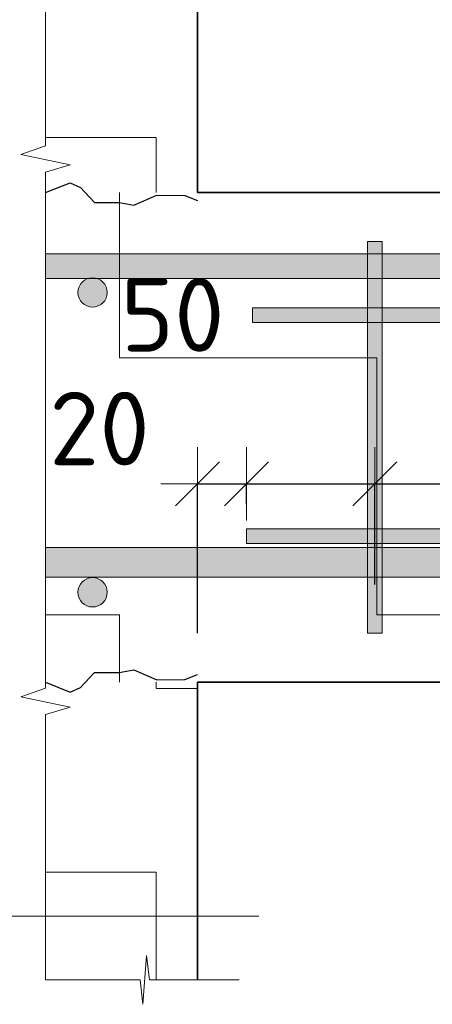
# Model space of a CAD drawing. Header units: metres. Extents: x -38 to 97, y -15 to 21.
# Tile 42 of 205: x 76.819 to 76.988, y 3.096 to 3.498. Entities that reach past the tile are written whole.
import ezdxf

# ---------------------------------------------------------------- set-up
doc = ezdxf.new("R2010")
doc.units = ezdxf.units.M
doc.header["$PDMODE"] = 65
for name, color, linetype, lineweight in [('XR$3$Размерная линия (1)', 7, 'Continuous', 13), ('XR$4$Размерная линия (1)', 7, 'Continuous', 13), ('XR$6$Размерная линия (1)', 7, 'Continuous', 13)]:
    doc.layers.add(name, color=color, linetype=linetype, lineweight=lineweight)
doc.styles.add('ISOCPEUR', font='txt')
doc.dimstyles.new('DIMSTYLE_23', dxfattribs={"dimtxt": 0.03, "dimasz": 0.03, "dimexe": 0, "dimexo": 0, "dimgap": 0.015, "dimtad": 2, "dimdec": 0, "dimlfac": 1000, "dimrnd": 5, "dimzin": 12, "dimdsep": 46, "dimtxsty": 'ISOCPEUR', "dimblk1": 'ALL_ML_STRICH', "dimblk2": 'ALL_ML_STRICH', "dimsah": 1, "dimcen": 0, "dimclrd": 7, "dimclre": 256, "dimclrt": 7, "dimadec": 0, "dimazin": 0, "dimtfac": 1, "dimtdec": 0, "dimtix": 1, "dimtmove": 2, "dimatfit": 3, "dimfxl": 0, "dimtvp": 1.2, "dimtzin": 0, "dimlwd": 0, "dimlwe": -3, "dimarcsym": 0})
doc.dimstyles.new('DIMSTYLE_24', dxfattribs={"dimtxt": 0.03, "dimasz": 0.03, "dimexe": 0, "dimexo": 0, "dimgap": 0.015, "dimtad": 2, "dimdec": 0, "dimlfac": 1000, "dimrnd": 5, "dimzin": 12, "dimdsep": 46, "dimtxsty": 'ISOCPEUR', "dimblk1": 'ALL_ML_STRICH', "dimblk2": 'ALL_ML_STRICH', "dimsah": 1, "dimcen": 0, "dimclrd": 7, "dimclre": 256, "dimclrt": 7, "dimadec": 0, "dimazin": 0, "dimtfac": 1, "dimtdec": 0, "dimtix": 1, "dimtmove": 2, "dimatfit": 3, "dimfxl": 0, "dimtzin": 0, "dimlwd": 0, "dimlwe": -3, "dimarcsym": 0})
pattern_1 = [(0, (0.15, 0.15), (0.075, 0.075), [0.075, -0.075]), (90, (0.15, 0.15), (-0.075, 0.075), [0.075, -0.075])]
pattern_2 = [(0, (0.21, 0.21), (0.105, 0.105), [0.105, -0.105]), (90, (0.21, 0.21), (-0.105, 0.105), [0.105, -0.105])]

# ---------------------------------------------------------------- blocks, each defined once
blk = doc.blocks.new('ЭЛЕМЕНТ_УЗОРА_9')
at = {"color": 7, "linetype": 'Continuous', "lineweight": 13, "transparency": 33554687}
for points in [[(76.82986, 3.32759), (76.82986, 3.43592), (76.83986, 3.43902), (76.81986, 3.44323), (76.82986, 3.44678), (76.82986, 3.54913)], [(76.82986, 3.10605), (76.82986, 3.21438), (76.83986, 3.21748), (76.81986, 3.22169), (76.82986, 3.22524), (76.82986, 3.32759)]]:
    blk.add_lwpolyline(points, dxfattribs=at)
blk = doc.blocks.new('СЛОЖНЫЙ_ОБЪЕКТ_30')
at = {"linetype": 'Continuous', "lineweight": 13, "transparency": 33554687}
blk.add_hatch(color=7, dxfattribs=at).paths.add_polyline_path([(77.27536, 3.27059), (76.82986, 3.27059), (76.82986, 3.28259), (77.27536, 3.28259)], flags=16)
at = {"color": 7, "linetype": 'Continuous', "lineweight": 13, "transparency": 33554687}
blk.add_lwpolyline([(77.27536, 3.27059), (76.82986, 3.27059), (76.82986, 3.28259), (77.27536, 3.28259), (77.27536, 3.27059)], close=True, dxfattribs=at)
blk = doc.blocks.new('СЛОЖНЫЙ_ОБЪЕКТ_31')
at = {"linetype": 'Continuous', "lineweight": 13, "transparency": 33554687}
blk.add_hatch(color=7, dxfattribs=at).paths.add_polyline_path([(77.27536, 3.39259), (76.82986, 3.39259), (76.82986, 3.40259), (77.27536, 3.40259)], flags=16)
at = {"color": 7, "linetype": 'Continuous', "lineweight": 13, "transparency": 33554687}
blk.add_lwpolyline([(77.27536, 3.39259), (76.82986, 3.39259), (76.82986, 3.40259), (77.27536, 3.40259), (77.27536, 3.39259)], close=True, dxfattribs=at)
blk = doc.blocks.new('ЭЛЕМЕНТ_УЗОРА_12')
at = {"color": 7, "linetype": 'Continuous', "lineweight": 13, "transparency": 33554687}
blk.add_line((76.90886, 3.10605), (76.90886, 3.10605), dxfattribs=at)
blk.add_lwpolyline([(76.82986, 3.10605), (76.86849, 3.10605), (76.8696, 3.09605), (76.8711, 3.11605), (76.87236, 3.10605), (76.90886, 3.10605)], dxfattribs=at)
blk = doc.blocks.new('СЛОЖНЫЙ_ОБЪЕКТ_32')
at = {"linetype": 'Continuous', "lineweight": 13, "true_color": 0xababab, "transparency": 33554687}
blk.add_hatch(color=253, dxfattribs=at).paths.add_polyline_path([(76.9613, 3.24759), (76.9613, 3.40759), (76.9673, 3.40759), (76.9673, 3.24759)], flags=16)
at = {"color": 7, "linetype": 'Continuous', "lineweight": 13, "transparency": 33554687}
blk.add_lwpolyline([(76.9613, 3.24759), (76.9613, 3.40759), (76.9673, 3.40759), (76.9673, 3.24759), (76.9613, 3.24759)], close=True, dxfattribs=at)
blk = doc.blocks.new('СЛОЖНЫЙ_ОБЪЕКТ_36')
at = {"linetype": 'Continuous', "lineweight": 13, "true_color": 0xababab, "transparency": 33554687}
blk.add_hatch(color=253, dxfattribs=at).paths.add_polyline_path([(77.2393, 3.38059), (76.9143, 3.38059), (76.9143, 3.37459), (77.2393, 3.37459)])
at = {"color": 7, "linetype": 'Continuous', "lineweight": 13, "transparency": 33554687}
blk.add_lwpolyline([(77.2393, 3.38059), (76.9143, 3.38059), (76.9143, 3.37459), (77.2393, 3.37459), (77.2393, 3.38059)], close=True, dxfattribs=at)
blk = doc.blocks.new('СЛОЖНЫЙ_ОБЪЕКТ_37')
at = {"linetype": 'Continuous', "lineweight": 13, "true_color": 0xababab, "transparency": 33554687}
blk.add_hatch(color=253, dxfattribs=at).paths.add_polyline_path([(77.23686, 3.29029), (76.91186, 3.29029), (76.91186, 3.28429), (77.23686, 3.28429)])
at = {"color": 7, "linetype": 'Continuous', "lineweight": 13, "transparency": 33554687}
blk.add_lwpolyline([(77.23686, 3.29029), (76.91186, 3.29029), (76.91186, 3.28429), (77.23686, 3.28429), (77.23686, 3.29029)], close=True, dxfattribs=at)
blk = doc.blocks.new('ALL_ML_STRICH')
at = {"color": 0, "linetype": 'ByBlock', "lineweight": -2}
for p, q in [((0, -0.5), (0, 0.5)), ((-0.3, -0.3), (0.3, 0.3)), ((-1, 0), (0.5, 0))]:
    blk.add_line(p, q, dxfattribs=at)
blk = doc.blocks.new('*D189')
at = {"layer": 'DEFPOINTS', "color": 7, "linetype": 'Continuous', "lineweight": 13, "transparency": 33554687}
for p in [(76.89186, 3.30861), (76.91186, 3.28029), (76.89186, 3.22759)]:
    blk.add_point(p, dxfattribs=at)
at = {"layer": 'XR$3$Размерная линия (1)', "color": 9, "linetype": 'Continuous', "lineweight": -2, "true_color": 0xc7c7c7, "transparency": 33554687}
for p, q in [((76.89186, 3.24759), (76.89186, 3.30861)), ((76.91186, 3.30029), (76.91186, 3.30861))]:
    blk.add_line(p, q, dxfattribs=at)
at = {"layer": 'XR$3$Размерная линия (1)', "color": 7, "linetype": 'Continuous', "lineweight": -2, "transparency": 33554687}
blk.add_line((76.89186, 3.30861), (76.91186, 3.30861), dxfattribs=at)
at = {"layer": 'XR$3$Размерная линия (1)', "color": 7, "linetype": 'Continuous', "lineweight": 13, "transparency": 33554687, "xscale": 0.03, "yscale": 0.03, "zscale": 0.03, "rotation": 180}
blk.add_blockref('ALL_ML_STRICH', (76.89186, 3.30861), dxfattribs=at)
at = {"layer": 'XR$3$Размерная линия (1)', "color": 7, "linetype": 'Continuous', "lineweight": 13, "transparency": 33554687, "xscale": 0.03, "yscale": 0.03, "zscale": 0.03}
blk.add_blockref('ALL_ML_STRICH', (76.91186, 3.30861), dxfattribs=at)
at = {"layer": 'XR$3$Размерная линия (1)', "color": 7, "linetype": 'Continuous', "lineweight": 13, "transparency": 33554687, "insert": (76.85189, 3.33123), "char_height": 0.03, "width": 0.06, "attachment_point": 5, "style": 'ISOCPEUR'}
blk.add_mtext('\\A1;{20}', dxfattribs=at)
blk = doc.blocks.new('*D190')
at = {"layer": 'DEFPOINTS', "color": 7, "linetype": 'Continuous', "lineweight": 13, "transparency": 33554687}
for p in [(76.91186, 3.30861), (76.91186, 3.28029), (76.9643, 3.24759)]:
    blk.add_point(p, dxfattribs=at)
at = {"layer": 'XR$3$Размерная линия (1)', "color": 9, "linetype": 'Continuous', "lineweight": -2, "true_color": 0xc7c7c7, "transparency": 33554687}
for p, q in [((76.91186, 3.30029), (76.91186, 3.30861)), ((76.9643, 3.26759), (76.9643, 3.30861))]:
    blk.add_line(p, q, dxfattribs=at)
at = {"layer": 'XR$3$Размерная линия (1)', "color": 7, "linetype": 'Continuous', "lineweight": -2, "transparency": 33554687}
blk.add_line((76.91186, 3.30861), (76.9643, 3.30861), dxfattribs=at)
at = {"layer": 'XR$3$Размерная линия (1)', "color": 7, "linetype": 'Continuous', "lineweight": 13, "transparency": 33554687, "xscale": 0.03, "yscale": 0.03, "zscale": 0.03, "rotation": 180}
blk.add_blockref('ALL_ML_STRICH', (76.91186, 3.30861), dxfattribs=at)
at = {"layer": 'XR$3$Размерная линия (1)', "color": 7, "linetype": 'Continuous', "lineweight": 13, "transparency": 33554687, "xscale": 0.03, "yscale": 0.03, "zscale": 0.03}
blk.add_blockref('ALL_ML_STRICH', (76.9643, 3.30861), dxfattribs=at)
at = {"layer": 'XR$3$Размерная линия (1)', "color": 7, "linetype": 'Continuous', "lineweight": 13, "transparency": 33554687, "insert": (76.88172, 3.37766), "char_height": 0.03, "width": 0.06, "attachment_point": 5, "style": 'ISOCPEUR'}
blk.add_mtext('\\A1;{50}', dxfattribs=at)
blk = doc.blocks.new('*D191')
at = {"layer": 'DEFPOINTS', "color": 7, "linetype": 'Continuous', "lineweight": 13, "transparency": 33554687}
for p in [(76.9643, 3.30861), (76.9643, 3.24759), (77.1893, 3.24759)]:
    blk.add_point(p, dxfattribs=at)
at = {"layer": 'XR$3$Размерная линия (1)', "color": 9, "linetype": 'Continuous', "lineweight": -2, "true_color": 0xc7c7c7, "transparency": 33554687}
for p, q in [((76.9643, 3.26759), (76.9643, 3.30861)), ((77.1893, 3.26759), (77.1893, 3.30861))]:
    blk.add_line(p, q, dxfattribs=at)
at = {"layer": 'XR$3$Размерная линия (1)', "color": 7, "linetype": 'Continuous', "lineweight": -2, "transparency": 33554687}
blk.add_line((76.9643, 3.30861), (77.1893, 3.30861), dxfattribs=at)
at = {"layer": 'XR$3$Размерная линия (1)', "color": 7, "linetype": 'Continuous', "lineweight": 13, "transparency": 33554687, "xscale": 0.03, "yscale": 0.03, "zscale": 0.03, "rotation": 180}
blk.add_blockref('ALL_ML_STRICH', (76.9643, 3.30861), dxfattribs=at)
at = {"layer": 'XR$3$Размерная линия (1)', "color": 7, "linetype": 'Continuous', "lineweight": 13, "transparency": 33554687, "xscale": 0.03, "yscale": 0.03, "zscale": 0.03}
blk.add_blockref('ALL_ML_STRICH', (77.1893, 3.30861), dxfattribs=at)
at = {"layer": 'XR$3$Размерная линия (1)', "color": 7, "linetype": 'Continuous', "lineweight": 13, "transparency": 33554687, "insert": (76.9943, 3.34611), "char_height": 0.03, "width": 0.0015, "attachment_point": 1, "line_spacing_factor": 0.60241, "style": 'ISOCPEUR'}
blk.add_mtext('3х75=225', dxfattribs=at)
blk = doc.blocks.new('ЭЛЕМЕНТ_УЗОРА_28')
at = {"color": 7, "linetype": 'Continuous', "lineweight": 13, "transparency": 33554687}
for points in [[(76.82986, 3.32759), (76.82986, 3.43592), (76.83986, 3.43902), (76.81986, 3.44323), (76.82986, 3.44678), (76.82986, 3.54913)], [(76.82986, 3.10605), (76.82986, 3.21438), (76.83986, 3.21748), (76.81986, 3.22169), (76.82986, 3.22524), (76.82986, 3.32759)]]:
    blk.add_lwpolyline(points, dxfattribs=at)
blk = doc.blocks.new('СЛОЖНЫЙ_ОБЪЕКТ_71')
at = {"linetype": 'Continuous', "lineweight": 13, "transparency": 33554687}
blk.add_hatch(color=7, dxfattribs=at).paths.add_polyline_path([(77.27536, 3.27059), (76.82986, 3.27059), (76.82986, 3.28259), (77.27536, 3.28259)], flags=16)
at = {"color": 7, "linetype": 'Continuous', "lineweight": 13, "transparency": 33554687}
blk.add_lwpolyline([(77.27536, 3.27059), (76.82986, 3.27059), (76.82986, 3.28259), (77.27536, 3.28259), (77.27536, 3.27059)], close=True, dxfattribs=at)
blk = doc.blocks.new('СЛОЖНЫЙ_ОБЪЕКТ_72')
at = {"linetype": 'Continuous', "lineweight": 13, "transparency": 33554687}
blk.add_hatch(color=7, dxfattribs=at).paths.add_polyline_path([(77.27536, 3.39259), (76.82986, 3.39259), (76.82986, 3.40259), (77.27536, 3.40259)], flags=16)
at = {"color": 7, "linetype": 'Continuous', "lineweight": 13, "transparency": 33554687}
blk.add_lwpolyline([(77.27536, 3.39259), (76.82986, 3.39259), (76.82986, 3.40259), (77.27536, 3.40259), (77.27536, 3.39259)], close=True, dxfattribs=at)
blk = doc.blocks.new('ЭЛЕМЕНТ_УЗОРА_31')
at = {"color": 7, "linetype": 'Continuous', "lineweight": 13, "transparency": 33554687}
blk.add_line((76.90886, 3.10605), (76.90886, 3.10605), dxfattribs=at)
blk.add_lwpolyline([(76.82986, 3.10605), (76.86849, 3.10605), (76.8696, 3.09605), (76.8711, 3.11605), (76.87236, 3.10605), (76.90886, 3.10605)], dxfattribs=at)
blk = doc.blocks.new('СЛОЖНЫЙ_ОБЪЕКТ_73')
at = {"linetype": 'Continuous', "lineweight": 13, "true_color": 0xababab, "transparency": 33554687}
blk.add_hatch(color=253, dxfattribs=at).paths.add_polyline_path([(76.9613, 3.24759), (76.9613, 3.40759), (76.9673, 3.40759), (76.9673, 3.24759)], flags=16)
at = {"color": 7, "linetype": 'Continuous', "lineweight": 13, "transparency": 33554687}
blk.add_lwpolyline([(76.9613, 3.24759), (76.9613, 3.40759), (76.9673, 3.40759), (76.9673, 3.24759), (76.9613, 3.24759)], close=True, dxfattribs=at)
blk = doc.blocks.new('СЛОЖНЫЙ_ОБЪЕКТ_77')
at = {"linetype": 'Continuous', "lineweight": 13, "true_color": 0xababab, "transparency": 33554687}
blk.add_hatch(color=253, dxfattribs=at).paths.add_polyline_path([(77.2393, 3.38059), (76.9143, 3.38059), (76.9143, 3.37459), (77.2393, 3.37459)])
at = {"color": 7, "linetype": 'Continuous', "lineweight": 13, "transparency": 33554687}
blk.add_lwpolyline([(77.2393, 3.38059), (76.9143, 3.38059), (76.9143, 3.37459), (77.2393, 3.37459), (77.2393, 3.38059)], close=True, dxfattribs=at)
blk = doc.blocks.new('СЛОЖНЫЙ_ОБЪЕКТ_78')
at = {"linetype": 'Continuous', "lineweight": 13, "true_color": 0xababab, "transparency": 33554687}
blk.add_hatch(color=253, dxfattribs=at).paths.add_polyline_path([(77.23686, 3.29029), (76.91186, 3.29029), (76.91186, 3.28429), (77.23686, 3.28429)])
at = {"color": 7, "linetype": 'Continuous', "lineweight": 13, "transparency": 33554687}
blk.add_lwpolyline([(77.23686, 3.29029), (76.91186, 3.29029), (76.91186, 3.28429), (77.23686, 3.28429), (77.23686, 3.29029)], close=True, dxfattribs=at)
blk = doc.blocks.new('*D554')
at = {"layer": 'DEFPOINTS', "color": 7, "linetype": 'Continuous', "lineweight": 13, "transparency": 33554687}
for p in [(76.89186, 3.30861), (76.91186, 3.28029), (76.89186, 3.22759)]:
    blk.add_point(p, dxfattribs=at)
at = {"layer": 'XR$4$Размерная линия (1)', "color": 9, "linetype": 'Continuous', "lineweight": -2, "true_color": 0xc7c7c7, "transparency": 33554687}
for p, q in [((76.89186, 3.24759), (76.89186, 3.30861)), ((76.91186, 3.30029), (76.91186, 3.30861))]:
    blk.add_line(p, q, dxfattribs=at)
at = {"layer": 'XR$4$Размерная линия (1)', "color": 7, "linetype": 'Continuous', "lineweight": -2, "transparency": 33554687}
blk.add_line((76.89186, 3.30861), (76.91186, 3.30861), dxfattribs=at)
at = {"layer": 'XR$4$Размерная линия (1)', "color": 7, "linetype": 'Continuous', "lineweight": 13, "transparency": 33554687, "xscale": 0.03, "yscale": 0.03, "zscale": 0.03, "rotation": 180}
blk.add_blockref('ALL_ML_STRICH', (76.89186, 3.30861), dxfattribs=at)
at = {"layer": 'XR$4$Размерная линия (1)', "color": 7, "linetype": 'Continuous', "lineweight": 13, "transparency": 33554687, "xscale": 0.03, "yscale": 0.03, "zscale": 0.03}
blk.add_blockref('ALL_ML_STRICH', (76.91186, 3.30861), dxfattribs=at)
at = {"layer": 'XR$4$Размерная линия (1)', "color": 7, "linetype": 'Continuous', "lineweight": 13, "transparency": 33554687, "insert": (76.85189, 3.33123), "char_height": 0.03, "width": 0.06, "attachment_point": 5, "style": 'ISOCPEUR'}
blk.add_mtext('\\A1;{20}', dxfattribs=at)
blk = doc.blocks.new('*D555')
at = {"layer": 'DEFPOINTS', "color": 7, "linetype": 'Continuous', "lineweight": 13, "transparency": 33554687}
for p in [(76.91186, 3.30861), (76.91186, 3.28029), (76.9643, 3.24759)]:
    blk.add_point(p, dxfattribs=at)
at = {"layer": 'XR$4$Размерная линия (1)', "color": 9, "linetype": 'Continuous', "lineweight": -2, "true_color": 0xc7c7c7, "transparency": 33554687}
for p, q in [((76.91186, 3.30029), (76.91186, 3.30861)), ((76.9643, 3.26759), (76.9643, 3.30861))]:
    blk.add_line(p, q, dxfattribs=at)
at = {"layer": 'XR$4$Размерная линия (1)', "color": 7, "linetype": 'Continuous', "lineweight": -2, "transparency": 33554687}
blk.add_line((76.91186, 3.30861), (76.9643, 3.30861), dxfattribs=at)
at = {"layer": 'XR$4$Размерная линия (1)', "color": 7, "linetype": 'Continuous', "lineweight": 13, "transparency": 33554687, "xscale": 0.03, "yscale": 0.03, "zscale": 0.03, "rotation": 180}
blk.add_blockref('ALL_ML_STRICH', (76.91186, 3.30861), dxfattribs=at)
at = {"layer": 'XR$4$Размерная линия (1)', "color": 7, "linetype": 'Continuous', "lineweight": 13, "transparency": 33554687, "xscale": 0.03, "yscale": 0.03, "zscale": 0.03}
blk.add_blockref('ALL_ML_STRICH', (76.9643, 3.30861), dxfattribs=at)
at = {"layer": 'XR$4$Размерная линия (1)', "color": 7, "linetype": 'Continuous', "lineweight": 13, "transparency": 33554687, "insert": (76.88172, 3.37766), "char_height": 0.03, "width": 0.06, "attachment_point": 5, "style": 'ISOCPEUR'}
blk.add_mtext('\\A1;{50}', dxfattribs=at)
blk = doc.blocks.new('*D556')
at = {"layer": 'DEFPOINTS', "color": 7, "linetype": 'Continuous', "lineweight": 13, "transparency": 33554687}
for p in [(76.9643, 3.30861), (76.9643, 3.24759), (77.1893, 3.24759)]:
    blk.add_point(p, dxfattribs=at)
at = {"layer": 'XR$4$Размерная линия (1)', "color": 9, "linetype": 'Continuous', "lineweight": -2, "true_color": 0xc7c7c7, "transparency": 33554687}
for p, q in [((76.9643, 3.26759), (76.9643, 3.30861)), ((77.1893, 3.26759), (77.1893, 3.30861))]:
    blk.add_line(p, q, dxfattribs=at)
at = {"layer": 'XR$4$Размерная линия (1)', "color": 7, "linetype": 'Continuous', "lineweight": -2, "transparency": 33554687}
blk.add_line((76.9643, 3.30861), (77.1893, 3.30861), dxfattribs=at)
at = {"layer": 'XR$4$Размерная линия (1)', "color": 7, "linetype": 'Continuous', "lineweight": 13, "transparency": 33554687, "xscale": 0.03, "yscale": 0.03, "zscale": 0.03, "rotation": 180}
blk.add_blockref('ALL_ML_STRICH', (76.9643, 3.30861), dxfattribs=at)
at = {"layer": 'XR$4$Размерная линия (1)', "color": 7, "linetype": 'Continuous', "lineweight": 13, "transparency": 33554687, "xscale": 0.03, "yscale": 0.03, "zscale": 0.03}
blk.add_blockref('ALL_ML_STRICH', (77.1893, 3.30861), dxfattribs=at)
at = {"layer": 'XR$4$Размерная линия (1)', "color": 7, "linetype": 'Continuous', "lineweight": 13, "transparency": 33554687, "insert": (76.9943, 3.34611), "char_height": 0.03, "width": 0.0015, "attachment_point": 1, "line_spacing_factor": 0.60241, "style": 'ISOCPEUR'}
blk.add_mtext('3х75=225', dxfattribs=at)
blk = doc.blocks.new('ЭЛЕМЕНТ_УЗОРА_49')
at = {"color": 7, "linetype": 'Continuous', "lineweight": 13, "transparency": 33554687}
for points in [[(76.82986, 3.32759), (76.82986, 3.43592), (76.83986, 3.43902), (76.81986, 3.44323), (76.82986, 3.44678), (76.82986, 3.54913)], [(76.82986, 3.10605), (76.82986, 3.21438), (76.83986, 3.21748), (76.81986, 3.22169), (76.82986, 3.22524), (76.82986, 3.32759)]]:
    blk.add_lwpolyline(points, dxfattribs=at)
blk = doc.blocks.new('СЛОЖНЫЙ_ОБЪЕКТ_106')
at = {"linetype": 'Continuous', "lineweight": 13, "transparency": 33554687}
blk.add_hatch(color=7, dxfattribs=at).paths.add_polyline_path([(77.27536, 3.27059), (76.82986, 3.27059), (76.82986, 3.28259), (77.27536, 3.28259)], flags=16)
at = {"color": 7, "linetype": 'Continuous', "lineweight": 13, "transparency": 33554687}
blk.add_lwpolyline([(77.27536, 3.27059), (76.82986, 3.27059), (76.82986, 3.28259), (77.27536, 3.28259), (77.27536, 3.27059)], close=True, dxfattribs=at)
blk = doc.blocks.new('СЛОЖНЫЙ_ОБЪЕКТ_107')
at = {"linetype": 'Continuous', "lineweight": 13, "transparency": 33554687}
blk.add_hatch(color=7, dxfattribs=at).paths.add_polyline_path([(77.27536, 3.39259), (76.82986, 3.39259), (76.82986, 3.40259), (77.27536, 3.40259)], flags=16)
at = {"color": 7, "linetype": 'Continuous', "lineweight": 13, "transparency": 33554687}
blk.add_lwpolyline([(77.27536, 3.39259), (76.82986, 3.39259), (76.82986, 3.40259), (77.27536, 3.40259), (77.27536, 3.39259)], close=True, dxfattribs=at)
blk = doc.blocks.new('ЭЛЕМЕНТ_УЗОРА_52')
at = {"color": 7, "linetype": 'Continuous', "lineweight": 13, "transparency": 33554687}
blk.add_line((76.90886, 3.10605), (76.90886, 3.10605), dxfattribs=at)
blk.add_lwpolyline([(76.82986, 3.10605), (76.86849, 3.10605), (76.8696, 3.09605), (76.8711, 3.11605), (76.87236, 3.10605), (76.90886, 3.10605)], dxfattribs=at)
blk = doc.blocks.new('СЛОЖНЫЙ_ОБЪЕКТ_108')
at = {"linetype": 'Continuous', "lineweight": 13, "true_color": 0xababab, "transparency": 33554687}
blk.add_hatch(color=253, dxfattribs=at).paths.add_polyline_path([(76.9613, 3.24759), (76.9613, 3.40759), (76.9673, 3.40759), (76.9673, 3.24759)], flags=16)
at = {"color": 7, "linetype": 'Continuous', "lineweight": 13, "transparency": 33554687}
blk.add_lwpolyline([(76.9613, 3.24759), (76.9613, 3.40759), (76.9673, 3.40759), (76.9673, 3.24759), (76.9613, 3.24759)], close=True, dxfattribs=at)
blk = doc.blocks.new('СЛОЖНЫЙ_ОБЪЕКТ_112')
at = {"linetype": 'Continuous', "lineweight": 13, "true_color": 0xababab, "transparency": 33554687}
blk.add_hatch(color=253, dxfattribs=at).paths.add_polyline_path([(77.2393, 3.38059), (76.9143, 3.38059), (76.9143, 3.37459), (77.2393, 3.37459)])
at = {"color": 7, "linetype": 'Continuous', "lineweight": 13, "transparency": 33554687}
blk.add_lwpolyline([(77.2393, 3.38059), (76.9143, 3.38059), (76.9143, 3.37459), (77.2393, 3.37459), (77.2393, 3.38059)], close=True, dxfattribs=at)
blk = doc.blocks.new('СЛОЖНЫЙ_ОБЪЕКТ_113')
at = {"linetype": 'Continuous', "lineweight": 13, "true_color": 0xababab, "transparency": 33554687}
blk.add_hatch(color=253, dxfattribs=at).paths.add_polyline_path([(77.23686, 3.29029), (76.91186, 3.29029), (76.91186, 3.28429), (77.23686, 3.28429)])
at = {"color": 7, "linetype": 'Continuous', "lineweight": 13, "transparency": 33554687}
blk.add_lwpolyline([(77.23686, 3.29029), (76.91186, 3.29029), (76.91186, 3.28429), (77.23686, 3.28429), (77.23686, 3.29029)], close=True, dxfattribs=at)
blk = doc.blocks.new('*D907')
at = {"layer": 'DEFPOINTS', "color": 7, "linetype": 'Continuous', "lineweight": 13, "transparency": 33554687}
for p in [(76.89186, 3.30861), (76.91186, 3.28029), (76.89186, 3.22759)]:
    blk.add_point(p, dxfattribs=at)
at = {"layer": 'XR$6$Размерная линия (1)', "color": 9, "linetype": 'Continuous', "lineweight": -2, "true_color": 0xc7c7c7, "transparency": 33554687}
for p, q in [((76.89186, 3.24759), (76.89186, 3.30861)), ((76.91186, 3.30029), (76.91186, 3.30861))]:
    blk.add_line(p, q, dxfattribs=at)
at = {"layer": 'XR$6$Размерная линия (1)', "color": 7, "linetype": 'Continuous', "lineweight": -2, "transparency": 33554687}
blk.add_line((76.89186, 3.30861), (76.91186, 3.30861), dxfattribs=at)
at = {"layer": 'XR$6$Размерная линия (1)', "color": 7, "linetype": 'Continuous', "lineweight": 13, "transparency": 33554687, "xscale": 0.03, "yscale": 0.03, "zscale": 0.03, "rotation": 180}
blk.add_blockref('ALL_ML_STRICH', (76.89186, 3.30861), dxfattribs=at)
at = {"layer": 'XR$6$Размерная линия (1)', "color": 7, "linetype": 'Continuous', "lineweight": 13, "transparency": 33554687, "xscale": 0.03, "yscale": 0.03, "zscale": 0.03}
blk.add_blockref('ALL_ML_STRICH', (76.91186, 3.30861), dxfattribs=at)
at = {"layer": 'XR$6$Размерная линия (1)', "color": 7, "linetype": 'Continuous', "lineweight": 13, "transparency": 33554687, "insert": (76.85189, 3.33123), "char_height": 0.03, "width": 0.06, "attachment_point": 5, "style": 'ISOCPEUR'}
blk.add_mtext('\\A1;{20}', dxfattribs=at)
blk = doc.blocks.new('*D908')
at = {"layer": 'DEFPOINTS', "color": 7, "linetype": 'Continuous', "lineweight": 13, "transparency": 33554687}
for p in [(76.91186, 3.30861), (76.91186, 3.28029), (76.9643, 3.24759)]:
    blk.add_point(p, dxfattribs=at)
at = {"layer": 'XR$6$Размерная линия (1)', "color": 9, "linetype": 'Continuous', "lineweight": -2, "true_color": 0xc7c7c7, "transparency": 33554687}
for p, q in [((76.91186, 3.30029), (76.91186, 3.30861)), ((76.9643, 3.26759), (76.9643, 3.30861))]:
    blk.add_line(p, q, dxfattribs=at)
at = {"layer": 'XR$6$Размерная линия (1)', "color": 7, "linetype": 'Continuous', "lineweight": -2, "transparency": 33554687}
blk.add_line((76.91186, 3.30861), (76.9643, 3.30861), dxfattribs=at)
at = {"layer": 'XR$6$Размерная линия (1)', "color": 7, "linetype": 'Continuous', "lineweight": 13, "transparency": 33554687, "xscale": 0.03, "yscale": 0.03, "zscale": 0.03, "rotation": 180}
blk.add_blockref('ALL_ML_STRICH', (76.91186, 3.30861), dxfattribs=at)
at = {"layer": 'XR$6$Размерная линия (1)', "color": 7, "linetype": 'Continuous', "lineweight": 13, "transparency": 33554687, "xscale": 0.03, "yscale": 0.03, "zscale": 0.03}
blk.add_blockref('ALL_ML_STRICH', (76.9643, 3.30861), dxfattribs=at)
at = {"layer": 'XR$6$Размерная линия (1)', "color": 7, "linetype": 'Continuous', "lineweight": 13, "transparency": 33554687, "insert": (76.88172, 3.37766), "char_height": 0.03, "width": 0.06, "attachment_point": 5, "style": 'ISOCPEUR'}
blk.add_mtext('\\A1;{50}', dxfattribs=at)
blk = doc.blocks.new('*D909')
at = {"layer": 'DEFPOINTS', "color": 7, "linetype": 'Continuous', "lineweight": 13, "transparency": 33554687}
for p in [(76.9643, 3.30861), (76.9643, 3.24759), (77.1893, 3.24759)]:
    blk.add_point(p, dxfattribs=at)
at = {"layer": 'XR$6$Размерная линия (1)', "color": 9, "linetype": 'Continuous', "lineweight": -2, "true_color": 0xc7c7c7, "transparency": 33554687}
for p, q in [((76.9643, 3.26759), (76.9643, 3.30861)), ((77.1893, 3.26759), (77.1893, 3.30861))]:
    blk.add_line(p, q, dxfattribs=at)
at = {"layer": 'XR$6$Размерная линия (1)', "color": 7, "linetype": 'Continuous', "lineweight": -2, "transparency": 33554687}
blk.add_line((76.9643, 3.30861), (77.1893, 3.30861), dxfattribs=at)
at = {"layer": 'XR$6$Размерная линия (1)', "color": 7, "linetype": 'Continuous', "lineweight": 13, "transparency": 33554687, "xscale": 0.03, "yscale": 0.03, "zscale": 0.03, "rotation": 180}
blk.add_blockref('ALL_ML_STRICH', (76.9643, 3.30861), dxfattribs=at)
at = {"layer": 'XR$6$Размерная линия (1)', "color": 7, "linetype": 'Continuous', "lineweight": 13, "transparency": 33554687, "xscale": 0.03, "yscale": 0.03, "zscale": 0.03}
blk.add_blockref('ALL_ML_STRICH', (77.1893, 3.30861), dxfattribs=at)
at = {"layer": 'XR$6$Размерная линия (1)', "color": 7, "linetype": 'Continuous', "lineweight": 13, "transparency": 33554687, "insert": (76.9943, 3.34611), "char_height": 0.03, "width": 0.0015, "attachment_point": 1, "line_spacing_factor": 0.60241, "style": 'ISOCPEUR'}
blk.add_mtext('3х75=225', dxfattribs=at)

msp = doc.modelspace()

# ---------------------------------------------------------------- hatches: boundary and pattern name
at = {"linetype": 'Continuous', "lineweight": 13, "transparency": 33554687}
h = msp.add_hatch(dxfattribs=at)
h.set_pattern_fill('____', scale=0.075, style=0, pattern_type=2)
h.set_pattern_definition(pattern_1)
h.paths.add_polyline_path([(76.89186, 3.42759), (76.89186, 3.54913), (76.82986, 3.54913), (76.82986, 3.42759)], flags=0)
h = msp.add_hatch(dxfattribs=at)
h.set_pattern_fill('____', scale=0.075, style=0, pattern_type=2)
h.set_pattern_definition(pattern_1)
h.paths.add_polyline_path([(76.89186, 3.42759), (76.89186, 3.54913), (76.82986, 3.54913), (76.82986, 3.42759)], flags=0)
h = msp.add_hatch(dxfattribs=at)
h.set_pattern_fill('____', scale=0.075, style=0, pattern_type=2)
h.set_pattern_definition(pattern_1)
h.paths.add_polyline_path([(76.89186, 3.42759), (76.89186, 3.54913), (76.82986, 3.54913), (76.82986, 3.42759)], flags=0)
h = msp.add_hatch(dxfattribs=at)
h.set_pattern_fill('____', scale=0.105, style=0, pattern_type=2)
h.set_pattern_definition(pattern_2)
h.paths.add_polyline_path([(76.82986, 3.42759), (76.82986, 3.22759), (77.27536, 3.22759), (77.27536, 3.42759)], flags=0)
h = msp.add_hatch(dxfattribs=at)
h.set_pattern_fill('____', scale=0.105, style=0, pattern_type=2)
h.set_pattern_definition(pattern_2)
h.paths.add_polyline_path([(76.82986, 3.42759), (76.82986, 3.22759), (77.27536, 3.22759), (77.27536, 3.42759)], flags=0)
h = msp.add_hatch(dxfattribs=at)
h.set_pattern_fill('____', scale=0.105, style=0, pattern_type=2)
h.set_pattern_definition(pattern_2)
h.paths.add_polyline_path([(76.82986, 3.42759), (76.82986, 3.22759), (77.27536, 3.22759), (77.27536, 3.42759)], flags=0)
for points in [[(76.85041, 3.39267), (76.84774, 3.39267), (76.84534, 3.39151), (76.84367, 3.38942), (76.84308, 3.38682), (76.84367, 3.38422), (76.84534, 3.38213), (76.84774, 3.38097), (76.85041, 3.38097), (76.85282, 3.38213), (76.85449, 3.38422), (76.85508, 3.38682), (76.85449, 3.38942), (76.85282, 3.39151)], [(76.85041, 3.39267), (76.84774, 3.39267), (76.84534, 3.39151), (76.84367, 3.38942), (76.84308, 3.38682), (76.84367, 3.38422), (76.84534, 3.38213), (76.84774, 3.38097), (76.85041, 3.38097), (76.85282, 3.38213), (76.85449, 3.38422), (76.85508, 3.38682), (76.85449, 3.38942), (76.85282, 3.39151)], [(76.85041, 3.39267), (76.84774, 3.39267), (76.84534, 3.39151), (76.84367, 3.38942), (76.84308, 3.38682), (76.84367, 3.38422), (76.84534, 3.38213), (76.84774, 3.38097), (76.85041, 3.38097), (76.85282, 3.38213), (76.85449, 3.38422), (76.85508, 3.38682), (76.85449, 3.38942), (76.85282, 3.39151)], [(76.85041, 3.2702), (76.84774, 3.2702), (76.84534, 3.26904), (76.84367, 3.26695), (76.84308, 3.26435), (76.84367, 3.26174), (76.84534, 3.25966), (76.84774, 3.2585), (76.85041, 3.2585), (76.85282, 3.25966), (76.85449, 3.26174), (76.85508, 3.26435), (76.85449, 3.26695), (76.85282, 3.26904)], [(76.85041, 3.2702), (76.84774, 3.2702), (76.84534, 3.26904), (76.84367, 3.26695), (76.84308, 3.26435), (76.84367, 3.26174), (76.84534, 3.25966), (76.84774, 3.2585), (76.85041, 3.2585), (76.85282, 3.25966), (76.85449, 3.26174), (76.85508, 3.26435), (76.85449, 3.26695), (76.85282, 3.26904)], [(76.85041, 3.2702), (76.84774, 3.2702), (76.84534, 3.26904), (76.84367, 3.26695), (76.84308, 3.26435), (76.84367, 3.26174), (76.84534, 3.25966), (76.84774, 3.2585), (76.85041, 3.2585), (76.85282, 3.25966), (76.85449, 3.26174), (76.85508, 3.26435), (76.85449, 3.26695), (76.85282, 3.26904)]]:
    msp.add_hatch(color=7, dxfattribs=at).paths.add_polyline_path(points)
h = msp.add_hatch(dxfattribs=at)
h.set_pattern_fill('____', scale=0.075, style=0, pattern_type=2)
h.set_pattern_definition(pattern_1)
h.paths.add_polyline_path([(76.89186, 3.22759), (76.82986, 3.22759), (76.82986, 3.10605), (76.89186, 3.10605)], flags=0)
h = msp.add_hatch(dxfattribs=at)
h.set_pattern_fill('____', scale=0.075, style=0, pattern_type=2)
h.set_pattern_definition(pattern_1)
h.paths.add_polyline_path([(76.89186, 3.22759), (76.82986, 3.22759), (76.82986, 3.10605), (76.89186, 3.10605)], flags=0)
h = msp.add_hatch(dxfattribs=at)
h.set_pattern_fill('____', scale=0.075, style=0, pattern_type=2)
h.set_pattern_definition(pattern_1)
h.paths.add_polyline_path([(76.89186, 3.22759), (76.82986, 3.22759), (76.82986, 3.10605), (76.89186, 3.10605)], flags=0)

# ---------------------------------------------------------------- linework, layer by layer
at = {"color": 7, "linetype": 'Continuous', "lineweight": 35, "transparency": 33554687}
for p, q in [((76.89186, 3.42759), (76.89186, 3.54913)), ((76.89186, 3.42759), (76.89186, 3.54913)), ((76.89186, 3.42759), (76.89186, 3.54913)), ((77.27536, 3.42759), (76.89186, 3.42759)), ((77.27536, 3.42759), (76.89186, 3.42759)), ((77.27536, 3.42759), (76.89186, 3.42759)), ((76.89186, 3.22759), (76.89186, 3.10605)), ((76.89186, 3.22759), (77.27536, 3.22759)), ((76.89186, 3.22759), (76.89186, 3.10605)), ((76.89186, 3.22759), (77.27536, 3.22759)), ((76.89186, 3.22759), (76.89186, 3.10605)), ((76.89186, 3.22759), (77.27536, 3.22759))]:
    msp.add_line(p, q, dxfattribs=at)
at = {"color": 7, "linetype": 'Continuous', "lineweight": 13, "transparency": 33554687}
for q in [(76.91686, 3.13202), (76.91686, 3.13202), (76.89186, 3.13202)]:
    msp.add_line((76.58862, 3.13202), q, dxfattribs=at)
at = {"color": 7, "linetype": 'Continuous', "lineweight": 25, "transparency": 33554687}
for points in [[(76.82986, 3.42759), (76.83986, 3.43159), (76.84416, 3.42975), (76.84986, 3.42359), (76.85986, 3.42359), (76.86596, 3.42251), (76.87536, 3.42659), (76.88676, 3.42643), (76.89186, 3.42443)], [(76.82986, 3.42759), (76.83986, 3.43159), (76.84416, 3.42975), (76.84986, 3.42359), (76.85986, 3.42359), (76.86596, 3.42251), (76.87536, 3.42659), (76.88676, 3.42643), (76.89186, 3.42443)], [(76.82986, 3.42759), (76.83986, 3.43159), (76.84416, 3.42975), (76.84986, 3.42359), (76.85986, 3.42359), (76.86596, 3.42251), (76.87536, 3.42659), (76.88676, 3.42643), (76.89186, 3.42443)], [(76.82986, 3.22759), (76.83986, 3.22359), (76.84416, 3.22543), (76.84986, 3.23159), (76.85986, 3.23159), (76.86596, 3.23267), (76.87536, 3.22859), (76.88676, 3.22875), (76.89186, 3.23074)], [(76.82986, 3.22759), (76.83986, 3.22359), (76.84416, 3.22543), (76.84986, 3.23159), (76.85986, 3.23159), (76.86596, 3.23267), (76.87536, 3.22859), (76.88676, 3.22875), (76.89186, 3.23074)], [(76.82986, 3.22759), (76.83986, 3.22359), (76.84416, 3.22543), (76.84986, 3.23159), (76.85986, 3.23159), (76.86596, 3.23267), (76.87536, 3.22859), (76.88676, 3.22875), (76.89186, 3.23074)]]:
    msp.add_lwpolyline(points, dxfattribs=at)
at = {"color": 7, "linetype": 'Continuous', "lineweight": 18, "transparency": 33554687}
for centre in [(76.84908, 3.38682), (76.84908, 3.38682), (76.84908, 3.38682), (76.84908, 3.26435), (76.84908, 3.26435), (76.84908, 3.26435)]:
    msp.add_circle(centre, 0.006, dxfattribs=at)

# ---------------------------------------------------------------- block references
at = {"color": 7, "linetype": 'Continuous', "lineweight": 13, "transparency": 33554687}
for name in ['ЭЛЕМЕНТ_УЗОРА_9', 'ЭЛЕМЕНТ_УЗОРА_28', 'ЭЛЕМЕНТ_УЗОРА_49', 'СЛОЖНЫЙ_ОБЪЕКТ_32', 'СЛОЖНЫЙ_ОБЪЕКТ_73', 'СЛОЖНЫЙ_ОБЪЕКТ_108', 'СЛОЖНЫЙ_ОБЪЕКТ_31', 'СЛОЖНЫЙ_ОБЪЕКТ_72', 'СЛОЖНЫЙ_ОБЪЕКТ_107', 'СЛОЖНЫЙ_ОБЪЕКТ_36', 'СЛОЖНЫЙ_ОБЪЕКТ_77', 'СЛОЖНЫЙ_ОБЪЕКТ_112', 'СЛОЖНЫЙ_ОБЪЕКТ_37', 'СЛОЖНЫЙ_ОБЪЕКТ_78', 'СЛОЖНЫЙ_ОБЪЕКТ_113', 'СЛОЖНЫЙ_ОБЪЕКТ_30', 'СЛОЖНЫЙ_ОБЪЕКТ_71', 'СЛОЖНЫЙ_ОБЪЕКТ_106', 'ЭЛЕМЕНТ_УЗОРА_12', 'ЭЛЕМЕНТ_УЗОРА_31', 'ЭЛЕМЕНТ_УЗОРА_52']:
    msp.add_blockref(name, (0, 0), dxfattribs=at)

# ---------------------------------------------------------------- dimensions: what is measured, and where the dimension line sits
at = {"layer": 'XR$3$Размерная линия (1)', "color": 7, "linetype": 'Continuous', "lineweight": 13, "transparency": 33554687}
for base, p1, p2, picture, middle in [((76.9643, 3.30861), (76.91186, 3.30029), (76.9643, 3.26759), '*D190', (76.88172, 3.37766)), ((76.91186, 3.30861), (76.89186, 3.24759), (76.91186, 3.30029), '*D189', (76.85189, 3.33123))]:
    dim = msp.add_linear_dim(base=base, p1=p1, p2=p2, dimstyle='DIMSTYLE_23', override={"dimpost": '<>', "dimclrd": 7, "dimclre": 9, "dimclrt": 7, "dimlwd": 0, "dimlwe": 65533}, dxfattribs=at)
    dim.commit()
    dim.dimension.update_dxf_attribs({"geometry": picture, "text_midpoint": middle, "dimtype": 160})
dim = msp.add_linear_dim(base=(77.1893, 3.30861), p1=(76.9643, 3.26759), p2=(77.1893, 3.26759), text='3х75=225', dimstyle='DIMSTYLE_24', override={"dimpost": '<>', "dimclrd": 7, "dimclre": 9, "dimclrt": 7, "dimlwd": 0, "dimlwe": 65533}, dxfattribs=at)
dim.commit()
dim.dimension.update_dxf_attribs({"geometry": '*D191', "text_midpoint": (77.0768, 3.32361), "dimtype": 160})
at = {"layer": 'XR$4$Размерная линия (1)', "color": 7, "linetype": 'Continuous', "lineweight": 13, "transparency": 33554687}
for base, p1, p2, picture, middle in [((76.9643, 3.30861), (76.91186, 3.30029), (76.9643, 3.26759), '*D555', (76.88172, 3.37766)), ((76.91186, 3.30861), (76.89186, 3.24759), (76.91186, 3.30029), '*D554', (76.85189, 3.33123))]:
    dim = msp.add_linear_dim(base=base, p1=p1, p2=p2, dimstyle='DIMSTYLE_23', override={"dimpost": '<>', "dimclrd": 7, "dimclre": 9, "dimclrt": 7, "dimlwd": 0, "dimlwe": 65533}, dxfattribs=at)
    dim.commit()
    dim.dimension.update_dxf_attribs({"geometry": picture, "text_midpoint": middle, "dimtype": 160})
dim = msp.add_linear_dim(base=(77.1893, 3.30861), p1=(76.9643, 3.26759), p2=(77.1893, 3.26759), text='3х75=225', dimstyle='DIMSTYLE_24', override={"dimpost": '<>', "dimclrd": 7, "dimclre": 9, "dimclrt": 7, "dimlwd": 0, "dimlwe": 65533}, dxfattribs=at)
dim.commit()
dim.dimension.update_dxf_attribs({"geometry": '*D556', "text_midpoint": (77.0768, 3.32361), "dimtype": 160})
at = {"layer": 'XR$6$Размерная линия (1)', "color": 7, "linetype": 'Continuous', "lineweight": 13, "transparency": 33554687}
for base, p1, p2, picture, middle in [((76.9643, 3.30861), (76.91186, 3.30029), (76.9643, 3.26759), '*D908', (76.88172, 3.37766)), ((76.91186, 3.30861), (76.89186, 3.24759), (76.91186, 3.30029), '*D907', (76.85189, 3.33123))]:
    dim = msp.add_linear_dim(base=base, p1=p1, p2=p2, dimstyle='DIMSTYLE_23', override={"dimpost": '<>', "dimclrd": 7, "dimclre": 9, "dimclrt": 7, "dimlwd": 0, "dimlwe": 65533}, dxfattribs=at)
    dim.commit()
    dim.dimension.update_dxf_attribs({"geometry": picture, "text_midpoint": middle, "dimtype": 160})
dim = msp.add_linear_dim(base=(77.1893, 3.30861), p1=(76.9643, 3.26759), p2=(77.1893, 3.26759), text='3х75=225', dimstyle='DIMSTYLE_24', override={"dimpost": '<>', "dimclrd": 7, "dimclre": 9, "dimclrt": 7, "dimlwd": 0, "dimlwe": 65533}, dxfattribs=at)
dim.commit()
dim.dimension.update_dxf_attribs({"geometry": '*D909', "text_midpoint": (77.0768, 3.32361), "dimtype": 160})

doc.saveas('drawing.dxf')
